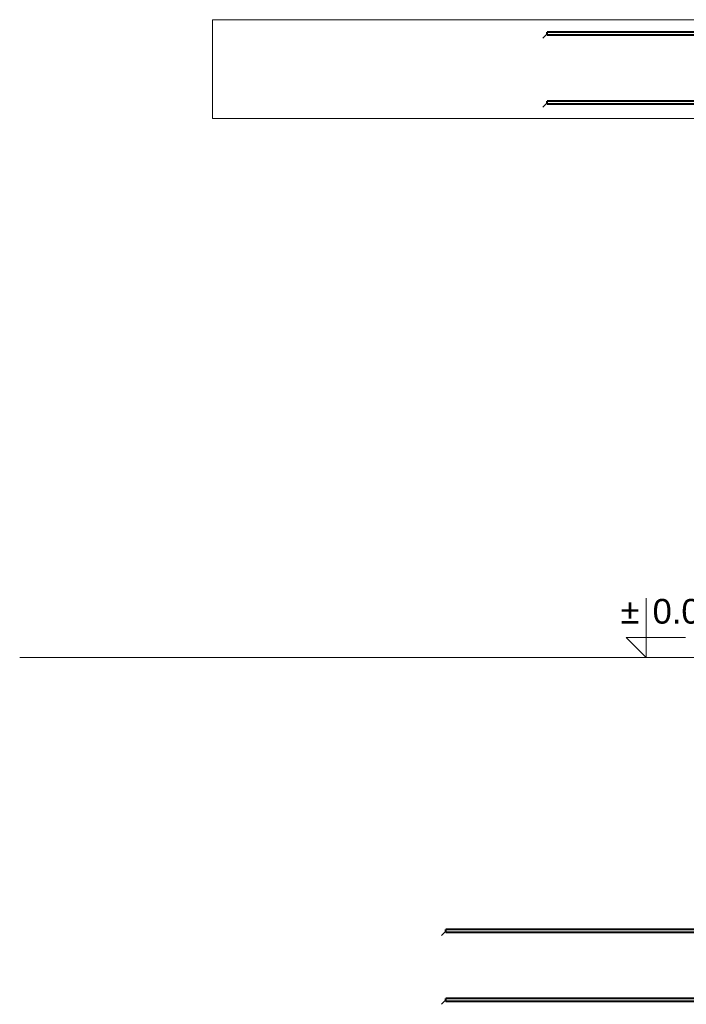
# Model space of a CAD drawing. Extents: x 40861 to 114399, y -71497 to -5875.
# Tile 15 of 45: x 71342 to 74041, y -38047 to -34063. Entities that reach past the tile are written whole.
import ezdxf
from ezdxf.enums import TextEntityAlignment as Align

# ---------------------------------------------------------------- set-up
doc = ezdxf.new("R2010")
doc.units = 0
doc.header["$LTSCALE"] = 10
doc.header["$MEASUREMENT"] = 0
doc.linetypes.add('HIDDEN', pattern=[0.375, 0.25, -0.125])
doc.layers.add('AutoCAD_Structural_Detailing_symbole graficzne', color=7, linetype='Continuous')
doc.layers.add('RCAD_kształt pręta', color=7, linetype='Continuous')
doc.layers.add('P-Opis fundamenty', color=193, linetype='Continuous', lineweight=9)
doc.layers.add('P-Przerywana', color=13, linetype='HIDDEN', lineweight=9)
doc.styles.add('style1', font='arial.ttf')

msp = doc.modelspace()

# ---------------------------------------------------------------- linework, layer by layer
at = {"layer": 'AutoCAD_Structural_Detailing_symbole graficzne', "color": 1, "lineweight": 0}
for p, q in [((73877.62365, -36643.81259), (73877.62365, -36403.81259)), ((74037.62365, -36563.81259), (73797.62365, -36563.81259)), ((73797.62365, -36563.81259), (73877.62365, -36643.81259)), ((73997.62365, -36643.81259), (73757.62365, -36643.81259))]:
    msp.add_line(p, q, dxfattribs=at)
at = {"layer": 'P-Opis fundamenty', "color": 1}
msp.add_lwpolyline([(78432.96297, -34683.21986), (78432.96297, -35083.21986), (76732.48774, -35083.21986), (76732.48774, -34773.21986), (76132.48774, -34773.21986), (76132.48774, -34463.21986), (72122.48774, -34463.21986), (72122.48774, -34063.21986)], dxfattribs=at)
at = {"layer": 'P-Opis fundamenty', "color": 2}
msp.add_lwpolyline([(78432.96297, -34683.21986), (77232.48774, -34683.21986), (77232.48774, -34373.21986), (76632.48774, -34373.21986), (76632.48774, -34063.21986), (72122.48774, -34063.21986)], dxfattribs=at)
at = {"layer": 'P-Przerywana', "color": 84, "true_color": 0x269900}
msp.add_lwpolyline([(71342.40931, -36643.81259), (81341.76548, -36643.81259)], dxfattribs=at)
at = {"layer": 'RCAD_kształt pręta', "color": 2, "lineweight": 5}
for p, q in [((73477.75079, -34120.34916), (73460.25079, -34137.84916)), ((73477.75079, -34399.40203), (73460.25079, -34416.90203)), ((73067.02987, -37750.94189), (73049.52987, -37768.44189)), ((73067.02987, -38029.99477), (73049.52987, -38047.49477))]:
    msp.add_line(p, q, dxfattribs=at)
at = {"layer": 'RCAD_kształt pręta', "color": 4, "lineweight": 40}
for p, q in [((76575.29232, -34114.34916), (73477.75079, -34114.34916)), ((73477.75079, -34126.34916), (73477.75079, -34114.34916)), ((76575.29232, -34126.34916), (73477.75079, -34126.34916)), ((76565.27336, -34393.40203), (73477.75079, -34393.40203)), ((73477.75079, -34405.40203), (73477.75079, -34393.40203)), ((76565.27336, -34405.40203), (73477.75079, -34405.40203)), ((76164.5714, -37744.94189), (73067.02987, -37744.94189)), ((73067.02987, -37756.94189), (73067.02987, -37744.94189)), ((76164.5714, -37756.94189), (73067.02987, -37756.94189)), ((76154.55243, -38023.99477), (73067.02987, -38023.99477)), ((73067.02987, -38035.99477), (73067.02987, -38023.99477)), ((76154.55243, -38035.99477), (73067.02987, -38035.99477))]:
    msp.add_line(p, q, dxfattribs=at)

# ---------------------------------------------------------------- texts
at = {"layer": 'AutoCAD_Structural_Detailing_symbole graficzne', "color": 2, "style": 'style1'}
msp.add_text('±', height=100, dxfattribs=at).set_placement((73850.95698, -36537.14593), align=Align.BOTTOM_RIGHT)
msp.add_text('0.00 ', height=100, dxfattribs=at).set_placement((73904.29032, -36537.14593), align=Align.BOTTOM_LEFT)

doc.saveas('drawing.dxf')
